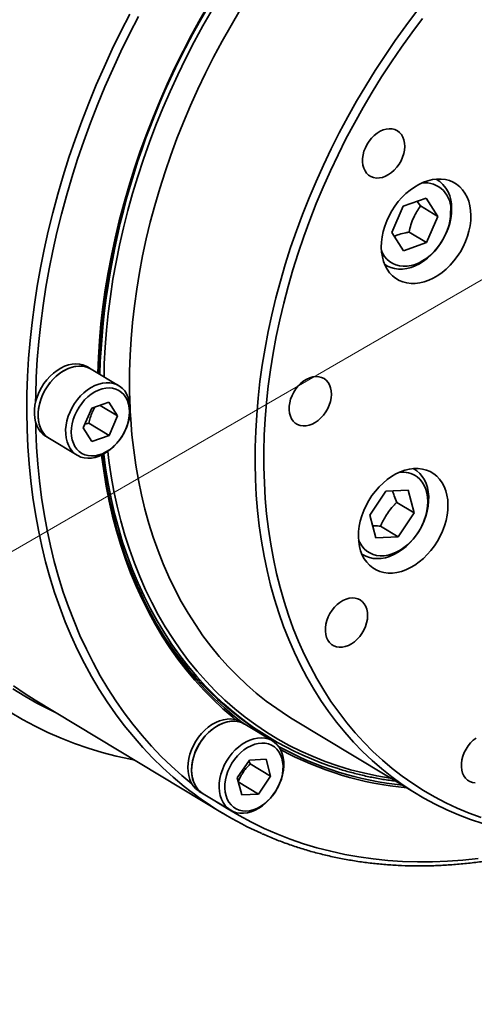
# Model space of a CAD drawing. Header units: millimetres. Extents: x -10540 to 6039, y -7467 to 6433.
# Tile 168 of 177: x 5878.72 to 5887.48, y -6900.5 to -6881.56. Entities that reach past the tile are written whole.
import ezdxf

# ---------------------------------------------------------------- set-up
doc = ezdxf.new("R2010")
doc.units = ezdxf.units.MM
doc.header["$LTSCALE"] = 8
doc.layers.add('1轮廓实线层', color=7, linetype='Continuous', lineweight=18)

msp = doc.modelspace()

# ---------------------------------------------------------------- linework, layer by layer
at = {"color": 7, "linetype": 'Continuous', "lineweight": 35}
for p, q in [((5886.768, -6884.639), (5886.741, -6884.623)), ((5886.107, -6885.146), (5886.549, -6884.992)), ((5886.437, -6885.14), (5886.372, -6885.054)), ((5886.549, -6884.992), (5886.773, -6885.342)), ((5885.887, -6885.651), (5886.107, -6885.146)), ((5886.437, -6885.14), (5886.773, -6885.342)), ((5886.773, -6885.342), (5886.553, -6885.846)), ((5886.111, -6886), (5885.887, -6885.651)), ((5886.218, -6885.644), (5886.553, -6885.846)), ((5886.553, -6885.846), (5886.111, -6886)), ((5885.75, -6886.267), (5885.777, -6886.284)), ((5880.098, -6888.279), (5880.026, -6888.236)), ((5880.629, -6888.599), (5880.098, -6888.279)), ((5880.106, -6889.033), (5880.438, -6888.917)), ((5880.438, -6888.917), (5880.605, -6889.18)), ((5879.941, -6889.411), (5880.106, -6889.033)), ((5880.268, -6888.977), (5880.605, -6889.18)), ((5880.605, -6889.18), (5880.441, -6889.558)), ((5880.109, -6889.673), (5879.941, -6889.411)), ((5880.048, -6889.321), (5880.441, -6889.558)), ((5879.221, -6889.572), (5879.293, -6889.615)), ((5879.293, -6889.615), (5879.824, -6889.935)), ((5880.441, -6889.558), (5880.109, -6889.673)), ((5886.327, -6890.209), (5886.299, -6890.193)), ((5885.461, -6891.088), (5885.772, -6890.63)), ((5885.772, -6890.63), (5886.2, -6890.609)), ((5886.2, -6890.609), (5886.317, -6891.045)), ((5885.982, -6890.843), (5886.317, -6891.045)), ((5885.577, -6891.524), (5885.461, -6891.088)), ((5886.317, -6891.045), (5886.006, -6891.503)), ((5885.67, -6891.301), (5886.006, -6891.503)), ((5886.006, -6891.503), (5885.577, -6891.524)), ((5885.308, -6891.838), (5885.335, -6891.854)), ((5879.016, -6894.647), (5882.627, -6896.823)), ((5883.055, -6895.112), (5882.983, -6895.068)), ((5883.586, -6895.431), (5883.055, -6895.112)), ((5883.969, -6895.005), (5886.388, -6896.463)), ((5883.474, -6895.337), (5883.546, -6895.38)), ((5882.909, -6896.144), (5883.143, -6895.801)), ((5883.159, -6895.875), (5883.135, -6895.813)), ((5883.143, -6895.801), (5883.464, -6895.785)), ((5883.159, -6895.875), (5883.552, -6896.112)), ((5883.464, -6895.785), (5883.552, -6896.112)), ((5883.552, -6896.112), (5883.318, -6896.455)), ((5882.997, -6896.471), (5882.909, -6896.144)), ((5882.93, -6896.221), (5883.318, -6896.455)), ((5882.178, -6896.404), (5882.25, -6896.448)), ((5882.25, -6896.448), (5882.781, -6896.768)), ((5883.318, -6896.455), (5882.997, -6896.471))]:
    msp.add_line(p, q, dxfattribs=at)
at = {"color": 7, "linetype": 'Continuous', "lineweight": 35, "flags": 128}
for points in [[(5880.225, -6888.356), (5880.236, -6888.056), (5880.256, -6887.733), (5880.284, -6887.408), (5880.322, -6887.08), (5880.367, -6886.752), (5880.422, -6886.422), (5880.484, -6886.091), (5880.555, -6885.759), (5880.635, -6885.428), (5880.722, -6885.096), (5880.818, -6884.764), (5880.922, -6884.433), (5881.034, -6884.104), (5881.154, -6883.775), (5881.281, -6883.448), (5881.416, -6883.122), (5881.559, -6882.799), (5881.709, -6882.478), (5881.866, -6882.16), (5882.031, -6881.845), (5882.202, -6881.533), (5882.381, -6881.225), (5882.536, -6880.968)], [(5878.856, -6889.102), (5878.859, -6888.763), (5878.87, -6888.421), (5878.89, -6888.077), (5878.918, -6887.731), (5878.956, -6887.382), (5879.001, -6887.033), (5879.055, -6886.681), (5879.118, -6886.329), (5879.189, -6885.976), (5879.268, -6885.623), (5879.356, -6885.269), (5879.451, -6884.915), (5879.555, -6884.562), (5879.667, -6884.21), (5879.787, -6883.858), (5879.915, -6883.508), (5880.05, -6883.159), (5880.194, -6882.812), (5880.344, -6882.467), (5880.503, -6882.124), (5880.668, -6881.784), (5880.841, -6881.447)], [(5881.008, -6881.493), (5880.836, -6881.828), (5880.67, -6882.166), (5880.512, -6882.507), (5880.362, -6882.85), (5880.219, -6883.196), (5880.083, -6883.543), (5879.955, -6883.891), (5879.835, -6884.241), (5879.723, -6884.592), (5879.619, -6884.944), (5879.524, -6885.296), (5879.436, -6885.648), (5879.357, -6886), (5879.286, -6886.351), (5879.223, -6886.702), (5879.169, -6887.052), (5879.124, -6887.4), (5879.087, -6887.747), (5879.058, -6888.092), (5879.038, -6888.435), (5879.027, -6888.775), (5879.025, -6888.916)], [(5882.423, -6881.364), (5882.248, -6881.673), (5882.079, -6881.984), (5881.917, -6882.299), (5881.762, -6882.617), (5881.615, -6882.938), (5881.475, -6883.261), (5881.343, -6883.586), (5881.219, -6883.912), (5881.102, -6884.24), (5880.994, -6884.57), (5880.893, -6884.9), (5880.801, -6885.23), (5880.717, -6885.561), (5880.641, -6885.892), (5880.574, -6886.222), (5880.515, -6886.551), (5880.465, -6886.88), (5880.423, -6887.207), (5880.39, -6887.532), (5880.365, -6887.856), (5880.349, -6888.177), (5880.343, -6888.427)], [(5882.966, -6881.368), (5882.789, -6881.667), (5882.619, -6881.969), (5882.455, -6882.274), (5882.299, -6882.583), (5882.15, -6882.894), (5882.009, -6883.208), (5881.875, -6883.525), (5881.748, -6883.843), (5881.63, -6884.163), (5881.519, -6884.484), (5881.416, -6884.806), (5881.321, -6885.129), (5881.235, -6885.452), (5881.157, -6885.775), (5881.087, -6886.098), (5881.025, -6886.42), (5880.972, -6886.742), (5880.928, -6887.062), (5880.892, -6887.381), (5880.864, -6887.698), (5880.846, -6888.012), (5880.835, -6888.325), (5880.834, -6888.634), (5880.841, -6888.941), (5880.841, -6888.948)], [(5887.642, -6897.024), (5887.405, -6896.945), (5887.173, -6896.856), (5886.945, -6896.757), (5886.723, -6896.649), (5886.506, -6896.532), (5886.294, -6896.405), (5886.088, -6896.269), (5885.888, -6896.124), (5885.694, -6895.97), (5885.506, -6895.807), (5885.325, -6895.635), (5885.151, -6895.455), (5884.983, -6895.266), (5884.822, -6895.07), (5884.668, -6894.866), (5884.522, -6894.653), (5884.382, -6894.434), (5884.251, -6894.207), (5884.127, -6893.973), (5884.011, -6893.732), (5883.903, -6893.484), (5883.803, -6893.231), (5883.711, -6892.971), (5883.627, -6892.705), (5883.552, -6892.433), (5883.484, -6892.156), (5883.426, -6891.875), (5883.376, -6891.588), (5883.334, -6891.297), (5883.301, -6891.001), (5883.276, -6890.702), (5883.26, -6890.399), (5883.253, -6890.092), (5883.255, -6889.783), (5883.265, -6889.47), (5883.284, -6889.156), (5883.311, -6888.839), (5883.347, -6888.52), (5883.391, -6888.2), (5883.444, -6887.878), (5883.506, -6887.556), (5883.576, -6887.233), (5883.654, -6886.91), (5883.741, -6886.587), (5883.835, -6886.264), (5883.938, -6885.942), (5884.049, -6885.621), (5884.168, -6885.301), (5884.294, -6884.983), (5884.428, -6884.666), (5884.57, -6884.352), (5884.719, -6884.041), (5884.875, -6883.732), (5885.038, -6883.427), (5885.208, -6883.125), (5885.385, -6882.826), (5885.569, -6882.532), (5885.758, -6882.242), (5885.954, -6881.957), (5886.157, -6881.676), (5886.364, -6881.401)], [(5886.478, -6881.532), (5886.272, -6881.806), (5886.072, -6882.085), (5885.878, -6882.369), (5885.69, -6882.657), (5885.509, -6882.95), (5885.334, -6883.247), (5885.166, -6883.547), (5885.004, -6883.851), (5884.85, -6884.158), (5884.703, -6884.467), (5884.564, -6884.78), (5884.432, -6885.094), (5884.307, -6885.41), (5884.191, -6885.728), (5884.082, -6886.047), (5883.981, -6886.367), (5883.889, -6886.688), (5883.804, -6887.009), (5883.728, -6887.33), (5883.66, -6887.651), (5883.6, -6887.97), (5883.549, -6888.29), (5883.506, -6888.607), (5883.472, -6888.923), (5883.447, -6889.238), (5883.43, -6889.55), (5883.422, -6889.859), (5883.422, -6890.166), (5883.431, -6890.47), (5883.449, -6890.77), (5883.475, -6891.066), (5883.51, -6891.359), (5883.553, -6891.647), (5883.605, -6891.931), (5883.665, -6892.21), (5883.734, -6892.483), (5883.811, -6892.752), (5883.896, -6893.014), (5883.989, -6893.271), (5884.091, -6893.521), (5884.2, -6893.765), (5884.318, -6894.003), (5884.443, -6894.233), (5884.575, -6894.457), (5884.715, -6894.673), (5884.863, -6894.882), (5885.018, -6895.082), (5885.18, -6895.275), (5885.348, -6895.46), (5885.524, -6895.636), (5885.706, -6895.804), (5885.894, -6895.963), (5886.088, -6896.114), (5886.289, -6896.255), (5886.495, -6896.387), (5886.707, -6896.51), (5886.925, -6896.624), (5887.147, -6896.728), (5887.375, -6896.823), (5887.607, -6896.908)], [(5885.323, -6884.225), (5885.322, -6884.292), (5885.329, -6884.355), (5885.345, -6884.414), (5885.37, -6884.466), (5885.402, -6884.511), (5885.44, -6884.548), (5885.485, -6884.576), (5885.536, -6884.594), (5885.59, -6884.602), (5885.647, -6884.601), (5885.706, -6884.589), (5885.766, -6884.567), (5885.824, -6884.536), (5885.881, -6884.497), (5885.934, -6884.449), (5885.983, -6884.395), (5886.027, -6884.335), (5886.064, -6884.27), (5886.094, -6884.203), (5886.116, -6884.133), (5886.13, -6884.064), (5886.135, -6883.996), (5886.132, -6883.931), (5886.12, -6883.87), (5886.1, -6883.815), (5886.072, -6883.766), (5886.036, -6883.725), (5885.994, -6883.693), (5885.946, -6883.669), (5885.894, -6883.656), (5885.838, -6883.653), (5885.78, -6883.659), (5885.72, -6883.676), (5885.661, -6883.702), (5885.603, -6883.738), (5885.548, -6883.782), (5885.497, -6883.833), (5885.451, -6883.89), (5885.41, -6883.953), (5885.377, -6884.019), (5885.35, -6884.087), (5885.332, -6884.157), (5885.323, -6884.225)], [(5885.688, -6885.834), (5885.684, -6885.932), (5885.689, -6886.028), (5885.704, -6886.119), (5885.726, -6886.206), (5885.758, -6886.286), (5885.797, -6886.359), (5885.844, -6886.426), (5885.898, -6886.483), (5885.959, -6886.532), (5886.026, -6886.572), (5886.098, -6886.602), (5886.175, -6886.622), (5886.256, -6886.632), (5886.339, -6886.632), (5886.425, -6886.621), (5886.512, -6886.6), (5886.6, -6886.569), (5886.686, -6886.529), (5886.772, -6886.479), (5886.855, -6886.42), (5886.935, -6886.353), (5887.011, -6886.279), (5887.082, -6886.198), (5887.148, -6886.111), (5887.207, -6886.02), (5887.26, -6885.924), (5887.305, -6885.825), (5887.343, -6885.724), (5887.372, -6885.622), (5887.393, -6885.521), (5887.406, -6885.42), (5887.409, -6885.321), (5887.404, -6885.226), (5887.39, -6885.135), (5887.367, -6885.048), (5887.335, -6884.968), (5887.296, -6884.894), (5887.249, -6884.828), (5887.195, -6884.77), (5887.134, -6884.721), (5887.067, -6884.682), (5886.995, -6884.651), (5886.918, -6884.631), (5886.837, -6884.622), (5886.754, -6884.622), (5886.668, -6884.633), (5886.581, -6884.654), (5886.494, -6884.685), (5886.407, -6884.725), (5886.321, -6884.775), (5886.238, -6884.834), (5886.158, -6884.9), (5886.082, -6884.975), (5886.011, -6885.056), (5885.946, -6885.142), (5885.886, -6885.234), (5885.833, -6885.33), (5885.788, -6885.429), (5885.75, -6885.53), (5885.721, -6885.631), (5885.7, -6885.733), (5885.688, -6885.834)], [(5885.687, -6885.995), (5885.71, -6886.046), (5885.748, -6886.109), (5885.793, -6886.163), (5885.845, -6886.21), (5885.903, -6886.247), (5885.966, -6886.275), (5886.034, -6886.293), (5886.106, -6886.301), (5886.18, -6886.299), (5886.256, -6886.287), (5886.334, -6886.265), (5886.411, -6886.233), (5886.487, -6886.192), (5886.561, -6886.142), (5886.633, -6886.084), (5886.7, -6886.019), (5886.763, -6885.947), (5886.82, -6885.87), (5886.872, -6885.788), (5886.916, -6885.702), (5886.953, -6885.613), (5886.982, -6885.523), (5887.003, -6885.433), (5887.016, -6885.344), (5887.02, -6885.256)], [(5887.039, -6885.195), (5887.035, -6885.287), (5887.022, -6885.381), (5887.001, -6885.476), (5886.972, -6885.571), (5886.935, -6885.665), (5886.89, -6885.756), (5886.838, -6885.845), (5886.78, -6885.928), (5886.716, -6886.007), (5886.647, -6886.079), (5886.574, -6886.144), (5886.497, -6886.202), (5886.418, -6886.251), (5886.337, -6886.291), (5886.256, -6886.322), (5886.175, -6886.343), (5886.094, -6886.354), (5886.016, -6886.355), (5885.941, -6886.346), (5885.869, -6886.327), (5885.802, -6886.298), (5885.749, -6886.266)], [(5879.221, -6889.572), (5879.219, -6889.571), (5879.166, -6889.532), (5879.119, -6889.484), (5879.079, -6889.429), (5879.047, -6889.366), (5879.023, -6889.296), (5879.008, -6889.221), (5879.001, -6889.141), (5879.002, -6889.058), (5879.013, -6888.973), (5879.032, -6888.887), (5879.059, -6888.801), (5879.095, -6888.717), (5879.137, -6888.635), (5879.187, -6888.557), (5879.243, -6888.484), (5879.304, -6888.417), (5879.369, -6888.356), (5879.438, -6888.304), (5879.51, -6888.259), (5879.583, -6888.224), (5879.657, -6888.198), (5879.73, -6888.183), (5879.802, -6888.177), (5879.871, -6888.181), (5879.937, -6888.196), (5879.998, -6888.221), (5880.026, -6888.236)], [(5879.293, -6889.615), (5879.291, -6889.614), (5879.238, -6889.576), (5879.191, -6889.528), (5879.152, -6889.472), (5879.119, -6889.409), (5879.095, -6889.339), (5879.08, -6889.264), (5879.073, -6889.185), (5879.075, -6889.102), (5879.085, -6889.017), (5879.104, -6888.931), (5879.132, -6888.845), (5879.167, -6888.76), (5879.21, -6888.679), (5879.259, -6888.601), (5879.315, -6888.527), (5879.376, -6888.46), (5879.441, -6888.4), (5879.51, -6888.347), (5879.582, -6888.303), (5879.655, -6888.268), (5879.729, -6888.242), (5879.802, -6888.226), (5879.874, -6888.22), (5879.943, -6888.225), (5880.009, -6888.24), (5880.071, -6888.264), (5880.098, -6888.279)], [(5879.293, -6889.615), (5879.251, -6889.586), (5879.202, -6889.541), (5879.161, -6889.487), (5879.127, -6889.425), (5879.101, -6889.357), (5879.083, -6889.283), (5879.074, -6889.205), (5879.073, -6889.123), (5879.082, -6889.038), (5879.099, -6888.952), (5879.124, -6888.866), (5879.157, -6888.781), (5879.198, -6888.699), (5879.246, -6888.62), (5879.3, -6888.545), (5879.36, -6888.476), (5879.424, -6888.414), (5879.493, -6888.36), (5879.564, -6888.313), (5879.637, -6888.275), (5879.71, -6888.247), (5879.784, -6888.229), (5879.856, -6888.221), (5879.926, -6888.223), (5879.993, -6888.235), (5880.056, -6888.257), (5880.098, -6888.279)], [(5880.849, -6889.05), (5880.845, -6889.134), (5880.833, -6889.219), (5880.811, -6889.305), (5880.782, -6889.391), (5880.745, -6889.475), (5880.7, -6889.556), (5880.649, -6889.633), (5880.592, -6889.704), (5880.53, -6889.77), (5880.463, -6889.828), (5880.394, -6889.879), (5880.322, -6889.921), (5880.248, -6889.954), (5880.174, -6889.977), (5880.101, -6889.991), (5880.03, -6889.994), (5879.961, -6889.987), (5879.897, -6889.97), (5879.836, -6889.943), (5879.782, -6889.906), (5879.733, -6889.861), (5879.692, -6889.807), (5879.658, -6889.745), (5879.631, -6889.677), (5879.614, -6889.603), (5879.605, -6889.525), (5879.604, -6889.443), (5879.613, -6889.358), (5879.629, -6889.272), (5879.655, -6889.186), (5879.688, -6889.101), (5879.729, -6889.019), (5879.777, -6888.94), (5879.831, -6888.865), (5879.891, -6888.796), (5879.955, -6888.734), (5880.024, -6888.679), (5880.095, -6888.633), (5880.168, -6888.595), (5880.241, -6888.567), (5880.315, -6888.549), (5880.387, -6888.541), (5880.457, -6888.543), (5880.524, -6888.555), (5880.587, -6888.577), (5880.644, -6888.609), (5880.696, -6888.65), (5880.741, -6888.7), (5880.779, -6888.757), (5880.809, -6888.822), (5880.831, -6888.893), (5880.844, -6888.97), (5880.849, -6889.05)], [(5883.91, -6888.994), (5883.909, -6889.061), (5883.917, -6889.124), (5883.933, -6889.182), (5883.957, -6889.234), (5883.989, -6889.279), (5884.028, -6889.316), (5884.073, -6889.344), (5884.123, -6889.363), (5884.178, -6889.371), (5884.235, -6889.369), (5884.294, -6889.358), (5884.353, -6889.336), (5884.412, -6889.305), (5884.468, -6889.265), (5884.522, -6889.218), (5884.571, -6889.163), (5884.614, -6889.103), (5884.651, -6889.039), (5884.681, -6888.971), (5884.704, -6888.902), (5884.718, -6888.833), (5884.723, -6888.765), (5884.72, -6888.7), (5884.708, -6888.639), (5884.688, -6888.583), (5884.659, -6888.535), (5884.624, -6888.494), (5884.582, -6888.461), (5884.534, -6888.438), (5884.482, -6888.425), (5884.426, -6888.421), (5884.367, -6888.428), (5884.308, -6888.445), (5884.249, -6888.471), (5884.191, -6888.506), (5884.136, -6888.55), (5884.085, -6888.601), (5884.038, -6888.659), (5883.998, -6888.721), (5883.964, -6888.787), (5883.938, -6888.856), (5883.92, -6888.925), (5883.91, -6888.994)], [(5880.834, -6889.1), (5880.829, -6889.023), (5880.815, -6888.951), (5880.793, -6888.884), (5880.763, -6888.824), (5880.725, -6888.77), (5880.68, -6888.726), (5880.628, -6888.69), (5880.571, -6888.664), (5880.509, -6888.647), (5880.444, -6888.641), (5880.375, -6888.646), (5880.305, -6888.66), (5880.235, -6888.685), (5880.165, -6888.719), (5880.097, -6888.762), (5880.032, -6888.814), (5879.97, -6888.873), (5879.913, -6888.939), (5879.862, -6889.01), (5879.818, -6889.086), (5879.78, -6889.166), (5879.751, -6889.247), (5879.729, -6889.329), (5879.717, -6889.411), (5879.713, -6889.491), (5879.717, -6889.567), (5879.731, -6889.64), (5879.753, -6889.707), (5879.783, -6889.767), (5879.821, -6889.82), (5879.867, -6889.865), (5879.918, -6889.901), (5879.975, -6889.927), (5880.037, -6889.944), (5880.103, -6889.95), (5880.171, -6889.945), (5880.241, -6889.931), (5880.311, -6889.906), (5880.381, -6889.872), (5880.449, -6889.829), (5880.515, -6889.777), (5880.576, -6889.718), (5880.633, -6889.652), (5880.684, -6889.581), (5880.729, -6889.504), (5880.766, -6889.425), (5880.796, -6889.344), (5880.817, -6889.262), (5880.83, -6889.18), (5880.834, -6889.1)], [(5881.913, -6896.328), (5881.886, -6896.307), (5881.678, -6896.133), (5881.476, -6895.95), (5881.28, -6895.759), (5881.091, -6895.559), (5880.908, -6895.351), (5880.733, -6895.135), (5880.565, -6894.912), (5880.404, -6894.68), (5880.25, -6894.441), (5880.104, -6894.195), (5879.966, -6893.942), (5879.835, -6893.681), (5879.712, -6893.414), (5879.597, -6893.141), (5879.49, -6892.861), (5879.391, -6892.575), (5879.3, -6892.284), (5879.218, -6891.987), (5879.144, -6891.684), (5879.078, -6891.376), (5879.021, -6891.064), (5878.972, -6890.747), (5878.932, -6890.426), (5878.9, -6890.1), (5878.877, -6889.771), (5878.862, -6889.438), (5878.856, -6889.102)], [(5880.848, -6889.094), (5880.857, -6889.244), (5880.882, -6889.543), (5880.915, -6889.839), (5880.956, -6890.13), (5881.006, -6890.417), (5881.065, -6890.698), (5881.132, -6890.975), (5881.208, -6891.247), (5881.292, -6891.513), (5881.384, -6891.773), (5881.484, -6892.026), (5881.592, -6892.274), (5881.708, -6892.515), (5881.832, -6892.749), (5881.963, -6892.976), (5882.102, -6893.195), (5882.249, -6893.408), (5882.402, -6893.612), (5882.563, -6893.809), (5882.731, -6893.997), (5882.906, -6894.177), (5883.087, -6894.349), (5883.275, -6894.512), (5883.469, -6894.666), (5883.669, -6894.811), (5883.875, -6894.947), (5883.969, -6895.005)], [(5879.027, -6889.308), (5879.03, -6889.447), (5879.045, -6889.778), (5879.068, -6890.106), (5879.1, -6890.43), (5879.14, -6890.75), (5879.189, -6891.065), (5879.246, -6891.376), (5879.312, -6891.682), (5879.386, -6891.983), (5879.468, -6892.278), (5879.559, -6892.569), (5879.658, -6892.853), (5879.765, -6893.131), (5879.88, -6893.403), (5880.003, -6893.668), (5880.134, -6893.927), (5880.272, -6894.178), (5880.418, -6894.423), (5880.572, -6894.66), (5880.733, -6894.89), (5880.901, -6895.112), (5881.076, -6895.326), (5881.258, -6895.532), (5881.447, -6895.73), (5881.642, -6895.919), (5881.845, -6896.1), (5882.035, -6896.258)], [(5880.415, -6889.865), (5880.437, -6890.039), (5880.481, -6890.336), (5880.535, -6890.628), (5880.597, -6890.915), (5880.667, -6891.198), (5880.746, -6891.475), (5880.833, -6891.746), (5880.928, -6892.011), (5881.031, -6892.27), (5881.143, -6892.523), (5881.262, -6892.769), (5881.389, -6893.008), (5881.524, -6893.24), (5881.666, -6893.464), (5881.816, -6893.682), (5881.973, -6893.891), (5882.138, -6894.092), (5882.309, -6894.286), (5882.487, -6894.471), (5882.672, -6894.647), (5882.863, -6894.815), (5883.061, -6894.974), (5883.265, -6895.124), (5883.475, -6895.265), (5883.69, -6895.396), (5883.911, -6895.519), (5884.137, -6895.632), (5884.369, -6895.735), (5884.605, -6895.829), (5884.846, -6895.912), (5885.092, -6895.986), (5885.342, -6896.05), (5885.595, -6896.105), (5885.853, -6896.149), (5885.871, -6896.151)], [(5882.883, -6895.025), (5882.827, -6894.979), (5882.633, -6894.813), (5882.446, -6894.639), (5882.265, -6894.456), (5882.092, -6894.264), (5881.925, -6894.064), (5881.765, -6893.857), (5881.612, -6893.642), (5881.466, -6893.419), (5881.329, -6893.188), (5881.198, -6892.951), (5881.076, -6892.707), (5880.961, -6892.456), (5880.854, -6892.198), (5880.756, -6891.934), (5880.665, -6891.665), (5880.583, -6891.389), (5880.509, -6891.108), (5880.443, -6890.822), (5880.386, -6890.531), (5880.337, -6890.235), (5880.297, -6889.935), (5880.297, -6889.934)], [(5880.311, -6889.927), (5880.35, -6890.22), (5880.4, -6890.516), (5880.457, -6890.808), (5880.523, -6891.094), (5880.598, -6891.376), (5880.681, -6891.651), (5880.772, -6891.921), (5880.871, -6892.185), (5880.979, -6892.443), (5881.094, -6892.694), (5881.217, -6892.938), (5881.349, -6893.176), (5881.487, -6893.406), (5881.634, -6893.628), (5881.787, -6893.843), (5881.948, -6894.051), (5882.116, -6894.25), (5882.291, -6894.441), (5882.473, -6894.623), (5882.661, -6894.797), (5882.856, -6894.963), (5883.012, -6895.085)], [(5882.389, -6894.47), (5882.305, -6894.384), (5882.131, -6894.194), (5881.963, -6893.995), (5881.803, -6893.789), (5881.65, -6893.575), (5881.505, -6893.354), (5881.367, -6893.125), (5881.236, -6892.889), (5881.114, -6892.645), (5880.999, -6892.396), (5880.892, -6892.139), (5880.793, -6891.877), (5880.702, -6891.608), (5880.62, -6891.334), (5880.545, -6891.054), (5880.48, -6890.769), (5880.422, -6890.478), (5880.373, -6890.184), (5880.337, -6889.913)], [(5885.246, -6891.404), (5885.243, -6891.503), (5885.248, -6891.598), (5885.262, -6891.689), (5885.285, -6891.776), (5885.317, -6891.856), (5885.356, -6891.93), (5885.403, -6891.996), (5885.457, -6892.054), (5885.518, -6892.103), (5885.585, -6892.142), (5885.657, -6892.173), (5885.734, -6892.193), (5885.815, -6892.202), (5885.898, -6892.202), (5885.984, -6892.191), (5886.071, -6892.17), (5886.158, -6892.139), (5886.245, -6892.099), (5886.331, -6892.049), (5886.414, -6891.99), (5886.494, -6891.924), (5886.57, -6891.849), (5886.641, -6891.768), (5886.706, -6891.682), (5886.766, -6891.59), (5886.819, -6891.494), (5886.864, -6891.395), (5886.902, -6891.294), (5886.931, -6891.193), (5886.952, -6891.091), (5886.964, -6890.99), (5886.968, -6890.892), (5886.963, -6890.796), (5886.948, -6890.705), (5886.926, -6890.618), (5886.894, -6890.538), (5886.855, -6890.465), (5886.808, -6890.398), (5886.754, -6890.341), (5886.693, -6890.292), (5886.626, -6890.252), (5886.554, -6890.222), (5886.477, -6890.202), (5886.396, -6890.192), (5886.313, -6890.192), (5886.227, -6890.203), (5886.14, -6890.224), (5886.052, -6890.255), (5885.966, -6890.295), (5885.88, -6890.345), (5885.797, -6890.404), (5885.717, -6890.471), (5885.641, -6890.545), (5885.57, -6890.626), (5885.504, -6890.713), (5885.445, -6890.804), (5885.392, -6890.9), (5885.347, -6890.999), (5885.309, -6891.1), (5885.28, -6891.202), (5885.259, -6891.303), (5885.246, -6891.404)], [(5886.37, -6890.239), (5886.425, -6890.288), (5886.473, -6890.345), (5886.514, -6890.41), (5886.547, -6890.481), (5886.572, -6890.56), (5886.589, -6890.643), (5886.597, -6890.731), (5886.596, -6890.822), (5886.587, -6890.916), (5886.569, -6891.011), (5886.543, -6891.106), (5886.509, -6891.2), (5886.467, -6891.293), (5886.417, -6891.382), (5886.362, -6891.468), (5886.3, -6891.548), (5886.233, -6891.623), (5886.161, -6891.691), (5886.085, -6891.751), (5886.007, -6891.804), (5885.927, -6891.848), (5885.845, -6891.882), (5885.764, -6891.907), (5885.683, -6891.922), (5885.604, -6891.926), (5885.527, -6891.921), (5885.454, -6891.906), (5885.385, -6891.88), (5885.322, -6891.845), (5885.308, -6891.836)], [(5886.297, -6890.193), (5886.309, -6890.2), (5886.37, -6890.239)], [(5885.245, -6891.565), (5885.269, -6891.616), (5885.307, -6891.679), (5885.352, -6891.734), (5885.404, -6891.78), (5885.461, -6891.817), (5885.525, -6891.845), (5885.593, -6891.863), (5885.664, -6891.871), (5885.739, -6891.869), (5885.815, -6891.857), (5885.893, -6891.835), (5885.97, -6891.803), (5886.046, -6891.762), (5886.12, -6891.712), (5886.192, -6891.655), (5886.259, -6891.589), (5886.322, -6891.518), (5886.379, -6891.44), (5886.431, -6891.358), (5886.475, -6891.272), (5886.512, -6891.183), (5886.541, -6891.094), (5886.562, -6891.003), (5886.575, -6890.914), (5886.579, -6890.826), (5886.574, -6890.742), (5886.561, -6890.661), (5886.539, -6890.586), (5886.509, -6890.517), (5886.471, -6890.454), (5886.426, -6890.399), (5886.374, -6890.353), (5886.374, -6890.353)], [(5884.608, -6893.254), (5884.606, -6893.321), (5884.614, -6893.384), (5884.63, -6893.442), (5884.655, -6893.495), (5884.686, -6893.54), (5884.725, -6893.577), (5884.77, -6893.604), (5884.821, -6893.623), (5884.875, -6893.631), (5884.932, -6893.63), (5884.991, -6893.618), (5885.051, -6893.596), (5885.109, -6893.565), (5885.166, -6893.526), (5885.219, -6893.478), (5885.268, -6893.424), (5885.312, -6893.363), (5885.349, -6893.299), (5885.379, -6893.231), (5885.401, -6893.162), (5885.415, -6893.093), (5885.42, -6893.025), (5885.417, -6892.96), (5885.405, -6892.899), (5885.385, -6892.844), (5885.357, -6892.795), (5885.321, -6892.754), (5885.279, -6892.721), (5885.231, -6892.698), (5885.179, -6892.685), (5885.123, -6892.681), (5885.065, -6892.688), (5885.005, -6892.705), (5884.946, -6892.731), (5884.888, -6892.767), (5884.833, -6892.81), (5884.782, -6892.862), (5884.736, -6892.919), (5884.695, -6892.981), (5884.662, -6893.048), (5884.635, -6893.116), (5884.617, -6893.186), (5884.608, -6893.254)], [(5878.6, -6894.375), (5878.823, -6894.527), (5879.016, -6894.647)], [(5879.424, -6894.893), (5879.293, -6894.83), (5879.052, -6894.706), (5878.816, -6894.572), (5878.586, -6894.429)], [(5878.535, -6894.882), (5878.773, -6895.021), (5879.016, -6895.15), (5879.264, -6895.27), (5879.518, -6895.38), (5879.776, -6895.481), (5880.039, -6895.572), (5880.306, -6895.653), (5880.578, -6895.724), (5880.853, -6895.785), (5880.93, -6895.8)], [(5882.178, -6896.404), (5882.156, -6896.39), (5882.105, -6896.348), (5882.061, -6896.297), (5882.024, -6896.238), (5881.995, -6896.172), (5881.974, -6896.101), (5881.961, -6896.024), (5881.958, -6895.943), (5881.963, -6895.859), (5881.977, -6895.773), (5881.999, -6895.687), (5882.029, -6895.602), (5882.067, -6895.518), (5882.113, -6895.438), (5882.165, -6895.361), (5882.222, -6895.29), (5882.285, -6895.226), (5882.352, -6895.168), (5882.422, -6895.118), (5882.494, -6895.077), (5882.568, -6895.046), (5882.642, -6895.024), (5882.715, -6895.012), (5882.786, -6895.01), (5882.854, -6895.018), (5882.918, -6895.036), (5882.978, -6895.065), (5882.983, -6895.068)], [(5882.25, -6896.448), (5882.242, -6896.442), (5882.189, -6896.402), (5882.143, -6896.354), (5882.105, -6896.297), (5882.073, -6896.233), (5882.05, -6896.163), (5882.036, -6896.087), (5882.03, -6896.007), (5882.033, -6895.924), (5882.045, -6895.838), (5882.065, -6895.752), (5882.093, -6895.666), (5882.129, -6895.582), (5882.173, -6895.501), (5882.223, -6895.423), (5882.28, -6895.351), (5882.341, -6895.285), (5882.407, -6895.225), (5882.477, -6895.173), (5882.548, -6895.13), (5882.622, -6895.096), (5882.696, -6895.072), (5882.769, -6895.057), (5882.84, -6895.053), (5882.909, -6895.059), (5882.975, -6895.074), (5883.036, -6895.1), (5883.055, -6895.112)], [(5882.25, -6896.448), (5882.228, -6896.433), (5882.177, -6896.391), (5882.133, -6896.34), (5882.096, -6896.282), (5882.067, -6896.216), (5882.046, -6896.144), (5882.034, -6896.067), (5882.03, -6895.986), (5882.035, -6895.902), (5882.049, -6895.817), (5882.071, -6895.731), (5882.101, -6895.645), (5882.14, -6895.562), (5882.185, -6895.481), (5882.237, -6895.405), (5882.294, -6895.334), (5882.357, -6895.269), (5882.424, -6895.211), (5882.494, -6895.162), (5882.567, -6895.121), (5882.64, -6895.089), (5882.714, -6895.067), (5882.787, -6895.055), (5882.858, -6895.053), (5882.926, -6895.062), (5882.99, -6895.08), (5883.05, -6895.108), (5883.055, -6895.112)], [(5883.622, -6895.456), (5883.671, -6895.5), (5883.714, -6895.553), (5883.749, -6895.613), (5883.776, -6895.681), (5883.794, -6895.754), (5883.805, -6895.832), (5883.806, -6895.914), (5883.799, -6895.998), (5883.783, -6896.084), (5883.759, -6896.17), (5883.726, -6896.255), (5883.686, -6896.338), (5883.639, -6896.417), (5883.586, -6896.492), (5883.527, -6896.562), (5883.463, -6896.625), (5883.395, -6896.681), (5883.324, -6896.728), (5883.252, -6896.767), (5883.178, -6896.796), (5883.104, -6896.816), (5883.032, -6896.825), (5882.961, -6896.825), (5882.894, -6896.814), (5882.831, -6896.793), (5882.773, -6896.762), (5882.72, -6896.722), (5882.674, -6896.674), (5882.635, -6896.617), (5882.604, -6896.553), (5882.581, -6896.483), (5882.567, -6896.407), (5882.561, -6896.327), (5882.564, -6896.243), (5882.575, -6896.158), (5882.595, -6896.072), (5882.624, -6895.986), (5882.66, -6895.902), (5882.704, -6895.821), (5882.754, -6895.743), (5882.81, -6895.671), (5882.872, -6895.604), (5882.938, -6895.545), (5883.007, -6895.493), (5883.079, -6895.45), (5883.153, -6895.416), (5883.226, -6895.392), (5883.3, -6895.377), (5883.371, -6895.373), (5883.44, -6895.378), (5883.505, -6895.394), (5883.566, -6895.42), (5883.622, -6895.456)], [(5883.625, -6895.548), (5883.572, -6895.515), (5883.513, -6895.491), (5883.45, -6895.477), (5883.384, -6895.474), (5883.315, -6895.481), (5883.245, -6895.498), (5883.175, -6895.525), (5883.105, -6895.561), (5883.038, -6895.606), (5882.973, -6895.66), (5882.913, -6895.721), (5882.858, -6895.789), (5882.808, -6895.861), (5882.765, -6895.938), (5882.73, -6896.018), (5882.702, -6896.1), (5882.683, -6896.182), (5882.672, -6896.263), (5882.67, -6896.343), (5882.677, -6896.418), (5882.693, -6896.489), (5882.717, -6896.555), (5882.75, -6896.614), (5882.79, -6896.665), (5882.836, -6896.707), (5882.889, -6896.741), (5882.948, -6896.765), (5883.011, -6896.778), (5883.077, -6896.782), (5883.146, -6896.775), (5883.216, -6896.758), (5883.286, -6896.731), (5883.356, -6896.695), (5883.423, -6896.649), (5883.488, -6896.595), (5883.548, -6896.534), (5883.604, -6896.467), (5883.653, -6896.394), (5883.696, -6896.317), (5883.732, -6896.237), (5883.759, -6896.156), (5883.778, -6896.073), (5883.789, -6895.992), (5883.791, -6895.913), (5883.784, -6895.837), (5883.768, -6895.766), (5883.744, -6895.701), (5883.712, -6895.642), (5883.672, -6895.591), (5883.625, -6895.548)], [(5887.509, -6895.377), (5887.454, -6895.421), (5887.402, -6895.472), (5887.356, -6895.529), (5887.316, -6895.592), (5887.282, -6895.658), (5887.256, -6895.727), (5887.238, -6895.796), (5887.228, -6895.865)], [(5887.228, -6895.865), (5887.227, -6895.931), (5887.235, -6895.995), (5887.251, -6896.053), (5887.275, -6896.105), (5887.307, -6896.15), (5887.346, -6896.187), (5887.391, -6896.215), (5887.441, -6896.233), (5887.495, -6896.242)], [(5882.499, -6896.597), (5882.714, -6896.735), (5882.946, -6896.871), (5883.183, -6896.998), (5883.426, -6897.115), (5883.674, -6897.223), (5883.926, -6897.321), (5884.183, -6897.41), (5884.444, -6897.488), (5884.71, -6897.557), (5884.98, -6897.616), (5885.253, -6897.665), (5885.53, -6897.704), (5885.81, -6897.733), (5886.093, -6897.752), (5886.38, -6897.761), (5886.668, -6897.76), (5886.959, -6897.749), (5887.253, -6897.727), (5887.548, -6897.696)]]:
    msp.add_lwpolyline(points, dxfattribs=at)
at = {"color": 7, "linetype": 'Continuous', "lineweight": 35}
for centre, radius, start, end in [((5895.067, -6888.918), 14.817, 147.6072, 177.908), ((5886.518, -6885.197), 0.505, 353.3181, 95.49), ((5886.423, -6885.153), 0.617, 356.1646, 59.2664), ((5886.091, -6890.741), 0.48, 53.8747, 97.3966), ((5886.72, -6890.021), 6.229, 209.6902, 238.5861), ((5886.614, -6890.288), 5.945, 224.7052, 252.7716), ((5886.716, -6890.101), 6.216, 241.0073, 264.2622), ((5886.725, -6890.114), 6.243, 241.4484, 264.9279), ((5886.125, -6891.02), 6.776, 231.5687, 246.125)]:
    msp.add_arc(centre, radius, start, end, dxfattribs=at)
for points, knots in [([(5880.24, -6888.365), (5880.24, -6888.317), (5880.243, -6888.169), (5880.256, -6887.917), (5880.278, -6887.61), (5880.307, -6887.302), (5880.345, -6886.991), (5880.39, -6886.68), (5880.443, -6886.367), (5880.503, -6886.053), (5880.571, -6885.74), (5880.646, -6885.425), (5880.729, -6885.111), (5880.819, -6884.797), (5880.916, -6884.483), (5881.021, -6884.171), (5881.133, -6883.859), (5881.251, -6883.549), (5881.377, -6883.24), (5881.51, -6882.933), (5881.649, -6882.628), (5881.795, -6882.325), (5881.947, -6882.025), (5882.105, -6881.728), (5882.27, -6881.434), (5882.417, -6881.182), (5882.511, -6881.03), (5882.546, -6880.974)], [0, 0, 0, 0, 0.019636, 0.061194, 0.102751, 0.144309, 0.185867, 0.227424, 0.268982, 0.31054, 0.352098, 0.393656, 0.435214, 0.476773, 0.518332, 0.55989, 0.60145, 0.643009, 0.684568, 0.726128, 0.767688, 0.809248, 0.850808, 0.892368, 0.933928, 0.975488, 1, 1, 1, 1]), ([(5886.218, -6885.644), (5886.23, -6885.596), (5886.253, -6885.498), (5886.304, -6885.364), (5886.367, -6885.244), (5886.414, -6885.175), (5886.437, -6885.14)], [0, 0, 0, 0, 0.264595, 0.534927, 0.765333, 1, 1, 1, 1]), ([(5885.932, -6885.721), (5885.964, -6885.709), (5886.033, -6885.683), (5886.133, -6885.66), (5886.198, -6885.648), (5886.218, -6885.644)], [0, 0, 0, 0, 0.366326, 0.802431, 1, 1, 1, 1]), ([(5880.048, -6889.321), (5880.057, -6889.285), (5880.075, -6889.212), (5880.114, -6889.112), (5880.147, -6889.045), (5880.166, -6889.015), (5880.169, -6889.011)], [0, 0, 0, 0, 0.3304984, 0.6681624, 0.9559694, 1, 1, 1, 1]), ([(5879.973, -6889.337), (5879.978, -6889.336), (5880.002, -6889.329), (5880.027, -6889.325), (5880.048, -6889.321)], [0, 0, 0, 0, 0.185546, 1, 1, 1, 1]), ([(5885.982, -6890.843), (5885.964, -6890.801), (5885.932, -6890.725), (5885.911, -6890.655), (5885.903, -6890.624)], [0, 0, 0, 0, 0.56336, 1, 1, 1, 1]), ([(5885.67, -6891.301), (5885.684, -6891.269), (5885.711, -6891.207), (5885.767, -6891.105), (5885.84, -6890.996), (5885.917, -6890.908), (5885.966, -6890.858), (5885.982, -6890.843)], [0, 0, 0, 0, 0.186894, 0.375475, 0.626059, 0.883411, 1, 1, 1, 1]), ([(5885.516, -6891.295), (5885.528, -6891.295), (5885.577, -6891.294), (5885.63, -6891.298), (5885.67, -6891.301)], [0, 0, 0, 0, 0.253066, 1, 1, 1, 1]), ([(5882.926, -6896.219), (5882.945, -6896.176), (5882.978, -6896.102), (5883.044, -6896.003), (5883.103, -6895.932), (5883.144, -6895.891), (5883.159, -6895.875)], [0, 0, 0, 0, 0.341607, 0.588124, 0.841244, 1, 1, 1, 1]), ([(5884.86, -6895.969), (5884.866, -6895.971), (5884.949, -6895.999), (5885.113, -6896.043), (5885.351, -6896.103), (5885.593, -6896.152), (5885.797, -6896.186), (5885.922, -6896.202), (5885.963, -6896.207)], [0, 0, 0, 0, 0.017769, 0.236087, 0.454431, 0.672803, 0.891206, 1, 1, 1, 1]), ([(5883.389, -6897.218), (5883.406, -6897.226), (5883.502, -6897.27), (5883.68, -6897.342), (5883.924, -6897.432), (5884.172, -6897.513), (5884.423, -6897.585), (5884.679, -6897.648), (5884.938, -6897.702), (5885.201, -6897.748), (5885.466, -6897.784), (5885.735, -6897.811), (5886.006, -6897.83), (5886.28, -6897.839), (5886.556, -6897.839), (5886.835, -6897.83), (5887.115, -6897.811), (5887.398, -6897.784), (5887.681, -6897.748), (5887.967, -6897.703), (5888.253, -6897.648), (5888.54, -6897.585), (5888.828, -6897.513), (5889.116, -6897.431), (5889.323, -6897.368), (5889.434, -6897.33), (5889.448, -6897.326)], [0, 0, 0, 0, 0.009866, 0.054471, 0.099082, 0.143698, 0.188323, 0.232956, 0.277598, 0.322251, 0.366914, 0.411588, 0.456273, 0.50097, 0.545677, 0.590395, 0.635123, 0.679861, 0.724608, 0.769364, 0.814128, 0.858899, 0.903677, 0.94846, 0.993249, 1, 1, 1, 1])]:
    msp.add_open_spline(points, degree=3, knots=knots, dxfattribs=at)
at = {"layer": '1轮廓实线层'}
msp.add_line((5889.608, -6885.411), (5860.97, -6901.945), dxfattribs=at)

doc.saveas('drawing.dxf')
